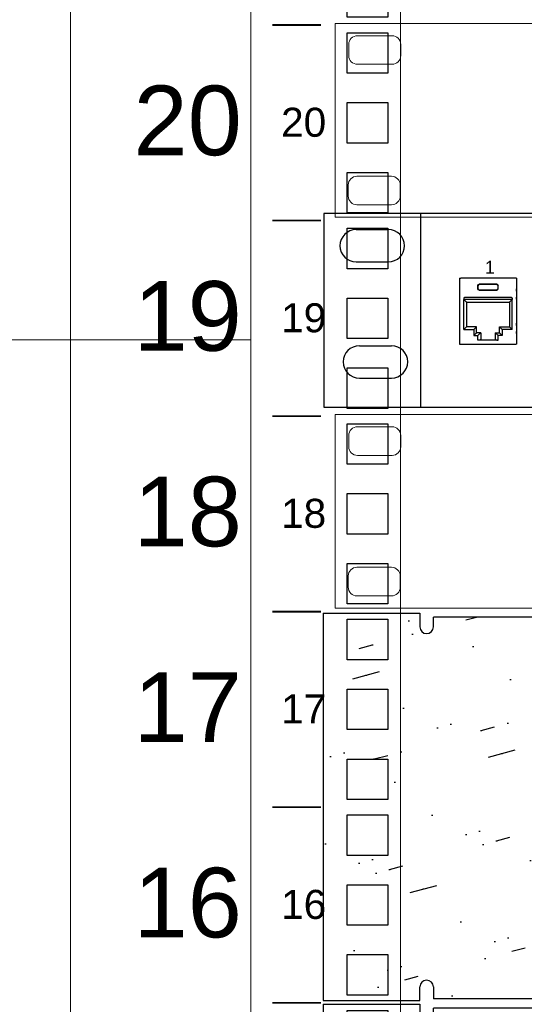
# Model space of a CAD drawing. Header units: millimetres. Extents: x 83969 to 163860, y -22594 to 4849.
# Tile 53 of 108: x 163429.15 to 163436.43, y -21374.89 to -21360.68. Entities that reach past the tile are written whole.
import ezdxf
from ezdxf.enums import TextEntityAlignment as Align

# ---------------------------------------------------------------- set-up
doc = ezdxf.new("R2010")
doc.units = ezdxf.units.MM
doc.layers.get('0').update_dxf_attribs({"color": 251, "lineweight": 0})
for name, color, linetype in [('! PT Instalacja niskoprądowa', 1, 'Continuous'), ('! PT Opisy Legenda 2', 7, 'Continuous'), ('! PT Wyposażenie szafy RACK', 7, 'Continuous'), ('00 CCTV IP - MIWI', 10, 'Continuous')]:
    doc.layers.add(name, color=color, linetype=linetype)
for name, color, linetype, lineweight in [('BKT_szafy', 7, 'Continuous', 5), ('BKT_szafy_numeracja', 7, 'Continuous', 5), ('BKT_szafy_numeracja_duza', 7, 'Continuous', 5)]:
    doc.layers.add(name, color=color, linetype=linetype, lineweight=lineweight)
doc.styles.add('_LANSTER_01', font='romans.shx')
doc.styles.get("Standard").update_dxf_attribs({"font": 'arial.ttf'})

# ---------------------------------------------------------------- blocks, each defined once
blk = doc.blocks.new('Panel zaślepiający 2U')
h = blk.add_hatch()
h.set_pattern_fill('GROUT', color=256, scale=0.25, angle=15, style=0)
h.set_pattern_definition([(15, (-221.187624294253, -203.5279369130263), (-0.3507189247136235, 2.535626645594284), [0.3175, -2.2225]), (15, (-221.1274679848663, -202.5257175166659), (-0.6574003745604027, 2.453451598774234), [0, -2.54]), (15, (-221.8009871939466, -203.6922870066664), (0.2626439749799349, 2.699976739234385), [0, -2.54]), (15, (-222.2940374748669, -201.8521983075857), (1.796051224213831, 3.110851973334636), [0.635, -4.445]), (15, (-220.0430735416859, -202.8925552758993), (-0.6574003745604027, 2.453451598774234), [0, -2.54]), (15, (-220.5742613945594, -203.3635868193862), (-0.04403747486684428, 2.617801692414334), [0, -2.54]), (15, (-220.3497549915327, -202.9747303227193), (-0.6574003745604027, 2.453451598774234), [0, -2.54]), (15, (-221.9873560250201, -201.7700232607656), (-0.6574003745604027, 2.453451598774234), [0, -2.54])])
h.paths.add_polyline_path([(46.67249973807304, 6.476403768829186e-08), (48.89499973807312, 6.476403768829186e-08), (48.89499973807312, 4.445000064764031), (48.89500005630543, 8.889999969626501), (46.67250005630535, 8.889999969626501), (46.67250005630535, 8.578849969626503, -0.9999999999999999), (46.36135005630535, 8.578849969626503), (46.36135005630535, 8.802988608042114), (2.533650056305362, 8.802988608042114), (2.533650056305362, 8.578849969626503, -0.9999999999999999), (2.222500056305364, 8.578849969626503), (2.222500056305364, 8.889999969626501), (5.630533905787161e-08, 8.889999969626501), (5.630533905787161e-08, 4.444999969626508), (-2.619269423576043e-07, 6.476403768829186e-08), (2.222499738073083, 6.476403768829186e-08), (2.222499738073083, 0.3111500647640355, -0.9999999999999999), (2.53364973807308, 0.3111500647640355), (2.53364973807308, 0.03924461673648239), (46.36134973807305, 0.03924461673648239), (46.36134973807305, 0.3111500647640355, -0.9999999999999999), (46.67249973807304, 0.3111500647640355)])
for p, q in [((-2.227642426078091e-08, 8.89000003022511), (2.222499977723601, 8.89000003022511)), ((5.630533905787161e-08, 8.889999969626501), (2.222500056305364, 8.889999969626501)), ((5.630533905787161e-08, 8.889999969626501), (5.630533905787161e-08, 4.444999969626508)), ((2.222500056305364, 8.889999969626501), (2.222500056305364, 8.578849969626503)), ((46.36135005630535, 8.802988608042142), (2.533650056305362, 8.802988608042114)), ((2.533650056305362, 8.578849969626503), (2.533650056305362, 8.802988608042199)), ((-2.619269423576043e-07, 4.445000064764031), (-2.619269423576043e-07, 6.476403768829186e-08)), ((2.222499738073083, 6.476403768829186e-08), (2.222499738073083, 0.3111500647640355)), ((2.53364973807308, 0.3111500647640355), (2.53364973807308, 0.03924461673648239)), ((-2.619269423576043e-07, 6.476403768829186e-08), (2.222499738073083, 6.476403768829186e-08)), ((46.36134973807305, 0.03924461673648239), (2.53364973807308, 0.03924461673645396))]:
    blk.add_line(p, q)
for centre, start, end in [((2.378075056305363, 8.578849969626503), 180, 0), ((2.378074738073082, 0.3111500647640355), 0, 180)]:
    blk.add_arc(centre, 0.1555750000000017, start, end)
blk = doc.blocks.new('1U_szafa')
at = {"layer": '00 CCTV IP - MIWI', "color": 7, "const_width": 0.4}
for points in [[(9273.938548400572, 2033.95), (9285.038548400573, 2033.95)], [(9273.938548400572, 1989.5), (9285.038548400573, 1989.5)]]:
    blk.add_lwpolyline(points, dxfattribs=at)
at = {"layer": '00 CCTV IP - MIWI', "color": 7}
for points in [[(9291.000000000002, 2032.202931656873), (9300.2, 2032.202931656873), (9300.2, 2023.002931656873), (9291.000000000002, 2023.002931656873), (9291.000000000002, 2032.202931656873)], [(9291.000000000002, 2016.327931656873), (9300.2, 2016.327931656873), (9300.2, 2007.127931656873), (9291.000000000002, 2007.127931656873), (9291.000000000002, 2016.327931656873)], [(9291.000000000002, 2000.452931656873), (9300.2, 2000.452931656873), (9300.2, 1991.252931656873), (9291.000000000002, 1991.252931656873), (9291.000000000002, 2000.452931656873)]]:
    blk.add_lwpolyline(points, dxfattribs=at)
blk = doc.blocks.new('Szafa rack 27U')
at = {"layer": 'BKT_szafy'}
blk.add_lwpolyline([(-381, 809.0132235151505), (-381, 29.84500000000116)], dxfattribs=at)
blk.add_lwpolyline([(-354.9650000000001, 802.345723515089), (-333.375, 802.345723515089), (-333.375, 36.51250000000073), (-354.9650000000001, 36.51250000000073)], close=True, dxfattribs=at)
at = {"layer": 'BKT_szafy', "const_width": 0.254}
for points in [[(-351.892521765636, 601.8566299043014), (-344.8440217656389, 601.8566299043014)], [(-351.892521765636, 573.6308799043), (-344.8440217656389, 573.6308799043)], [(-351.892521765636, 545.4051299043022), (-344.8440217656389, 545.4051299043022)], [(-351.892521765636, 517.1793799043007), (-344.8440217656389, 517.1793799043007)], [(-351.892521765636, 488.9536299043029), (-344.8440217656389, 488.9536299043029)], [(-351.892521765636, 460.7278799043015), (-344.8440217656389, 460.7278799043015)]]:
    blk.add_lwpolyline(points, dxfattribs=at)
at = {"layer": 'BKT_szafy', "xscale": 0.635, "yscale": 0.635, "zscale": 0.635}
for p in [(-6240.843499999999, -661.4758700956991), (-6240.843499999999, -689.7016200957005), (-6240.843499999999, -717.9273700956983), (-6240.843499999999, -746.1531200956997), (-6240.843499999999, -774.3788700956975), (-6240.843499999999, -802.6046200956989), (-6240.843499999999, -830.8303700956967)]:
    blk.add_blockref('1U_szafa', p, dxfattribs=at)
at = {"layer": '! PT Instalacja niskoprądowa'}
blk.add_attdef('NAZWA_SZAFY', text='', height=20, dxfattribs=at).set_placement((-377.6517446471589, 856.926036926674), align=Align.MIDDLE_LEFT)
at = {"layer": 'BKT_szafy_numeracja', "char_height": 4.191, "width": 4.444999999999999, "attachment_point": 1}
for s, insert in [('20', (-350.6059810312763, 589.9182749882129)), ('19', (-350.6059810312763, 561.6925249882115)), ('18', (-350.6059810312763, 533.4667749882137)), ('17', (-350.6059810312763, 505.2410249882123)), ('16', (-350.6059810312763, 477.0152749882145))]:
    blk.add_mtext(s, dxfattribs=dict(at, insert=insert))
at = {"layer": 'BKT_szafy_numeracja_duza', "char_height": 10.0584, "width": 4.444999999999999, "attachment_point": 1}
for s, insert in [('20', (-371.9025680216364, 593.1172791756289)), ('19', (-371.9025680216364, 564.8915291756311)), ('18', (-371.9025680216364, 536.6657791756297)), ('17', (-371.9025680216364, 508.4400291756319)), ('16', (-371.9025680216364, 480.2142791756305))]:
    blk.add_mtext(s, dxfattribs=dict(at, insert=insert))
blk = doc.blocks.new('Switch 24xGE')
at = {"color": 144}
blk.add_lwpolyline([(-306.449629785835, 0), (0, 0), (0, 27.95462635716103), (-306.449629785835, 27.95462635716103)], close=True, dxfattribs=at)
at = {"color": 144, "elevation": 2619.455127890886}
for points in [[(-303.2300852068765, 26.1717456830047), (-298.2298204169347, 26.1717456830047, -0.414213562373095), (-296.9797542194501, 24.92167948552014), (-296.9797542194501, 23.29659342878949, -0.414213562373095), (-298.2298204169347, 22.04652723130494), (-303.2300852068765, 22.04652723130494, -0.414213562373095), (-304.4801514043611, 23.29659342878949), (-304.4801514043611, 24.92167948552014, -0.414213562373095)], [(-303.307011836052, 5.892024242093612), (-298.3067470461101, 5.892024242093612, -0.414213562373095), (-297.0566808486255, 4.641958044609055), (-297.0566808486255, 3.016871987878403, -0.414213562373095), (-298.3067470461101, 1.766805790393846), (-303.307011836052, 1.766805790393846, -0.414213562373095), (-304.5570780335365, 3.016871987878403), (-304.5570780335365, 4.641958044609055, -0.414213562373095)]]:
    blk.add_lwpolyline(points, format="xyb", close=True, dxfattribs=at)
blk = doc.blocks.new('Panel modularny_24_port_1U')
at = {"color": 0}
for p, q in [((48.89499986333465, 4.445000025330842), (-1.366653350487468e-07, 4.445000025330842)), ((-1.366653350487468e-07, 4.445000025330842), (-1.366653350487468e-07, 2.533084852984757e-08)), ((2.222499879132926, 4.445000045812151), (2.222499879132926, 4.581215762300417e-08)), ((0.7408331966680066, 4.074583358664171), (1.48166653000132, 4.074583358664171)), ((0.7408331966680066, 3.333750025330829), (1.48166653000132, 3.333750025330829)), ((0.8149165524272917, 1.407583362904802), (1.555749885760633, 1.407583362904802)), ((0.8149165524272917, 0.6667500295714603), (1.555749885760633, 0.6667500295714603)), ((-6.493726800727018e-08, 5.612997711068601e-08), (48.89499993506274, 5.612997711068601e-08))]:
    blk.add_line(p, q, dxfattribs=at)
at = {"color": 0, "linetype": 'Continuous'}
for p, q in [((3.112402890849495, 2.956395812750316), (3.131312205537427, 2.956395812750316)), ((3.112402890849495, 2.956395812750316), (3.112402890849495, 1.455287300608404)), ((3.131312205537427, 2.956395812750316), (3.134449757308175, 2.956395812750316)), ((3.134449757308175, 2.956395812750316), (3.141810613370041, 2.956395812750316)), ((4.394951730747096, 2.956395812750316), (3.141810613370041, 2.956395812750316)), ((4.402312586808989, 2.956395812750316), (4.394951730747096, 2.956395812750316)), ((4.405452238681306, 2.956395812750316), (4.402312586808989, 2.956395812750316)), ((4.424359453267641, 2.956395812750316), (4.405452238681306, 2.956395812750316)), ((4.424359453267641, 2.956395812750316), (4.424359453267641, 1.455287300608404)), ((3.112402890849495, 2.712645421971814), (3.111739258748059, 2.690359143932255)), ((3.537371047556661, 2.788396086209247), (3.546594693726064, 2.810667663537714)), ((3.537371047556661, 2.716982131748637), (3.537371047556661, 2.788396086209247)), ((3.538836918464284, 2.786930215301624), (3.537371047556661, 2.788396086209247)), ((3.538836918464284, 2.71844800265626), (3.537371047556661, 2.716982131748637)), ((3.546594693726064, 2.694710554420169), (3.537371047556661, 2.716982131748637)), ((3.548060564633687, 2.809201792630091), (3.538836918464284, 2.786930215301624)), ((3.538836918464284, 2.71844800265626), (3.538836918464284, 2.786930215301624)), ((3.538836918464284, 2.71844800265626), (3.548060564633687, 2.696176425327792)), ((3.546594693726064, 2.810667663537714), (3.568866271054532, 2.819891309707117)), ((3.570332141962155, 2.818425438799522), (3.548060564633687, 2.809201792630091)), ((3.568866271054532, 2.819891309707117), (3.967896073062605, 2.819891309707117)), ((3.568866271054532, 2.819891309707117), (3.570332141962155, 2.818425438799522)), ((3.966430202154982, 2.818425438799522), (3.570332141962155, 2.818425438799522)), ((3.967896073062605, 2.819891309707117), (3.966430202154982, 2.818425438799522)), ((3.966430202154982, 2.818425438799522), (3.988701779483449, 2.809201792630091)), ((3.990167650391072, 2.810667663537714), (3.967896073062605, 2.819891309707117)), ((3.988701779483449, 2.809201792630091), (3.99792542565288, 2.786930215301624)), ((3.99792542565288, 2.71844800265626), (3.988701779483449, 2.696176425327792)), ((3.999393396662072, 2.788396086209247), (3.990167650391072, 2.810667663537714)), ((3.990167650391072, 2.694710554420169), (3.999393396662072, 2.716982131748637)), ((3.99792542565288, 2.786930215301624), (3.999393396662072, 2.788396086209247)), ((3.99792542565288, 2.71844800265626), (3.99792542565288, 2.786930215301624)), ((3.99792542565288, 2.71844800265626), (3.999393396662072, 2.716982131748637)), ((3.999393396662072, 2.716982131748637), (3.999393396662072, 2.788396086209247)), ((4.425023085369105, 2.690359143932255), (4.424359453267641, 2.712645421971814)), ((3.111739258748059, 2.690359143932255), (3.111499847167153, 2.662007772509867)), ((3.111499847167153, 2.662007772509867), (3.111499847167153, 2.5255011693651)), ((3.111499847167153, 2.5255011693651), (3.111739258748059, 2.497147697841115)), ((3.111739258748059, 2.497147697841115), (3.112402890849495, 2.474863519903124)), ((3.211855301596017, 2.497256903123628), (3.211855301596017, 2.472055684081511)), ((4.308108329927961, 2.514057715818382), (3.228656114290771, 2.514057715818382)), ((3.568866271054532, 2.685484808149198), (3.546594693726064, 2.694710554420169)), ((3.548060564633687, 2.696176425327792), (3.570332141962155, 2.686952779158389)), ((3.570332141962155, 2.686952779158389), (3.568866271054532, 2.685484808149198)), ((3.568866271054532, 2.685484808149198), (3.967896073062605, 2.685484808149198)), ((3.966430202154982, 2.686952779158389), (3.570332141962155, 2.686952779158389)), ((3.988701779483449, 2.696176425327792), (3.966430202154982, 2.686952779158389)), ((3.966430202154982, 2.686952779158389), (3.967896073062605, 2.685484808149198)), ((3.967896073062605, 2.685484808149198), (3.990167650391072, 2.694710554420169)), ((4.324909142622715, 2.497256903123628), (4.324909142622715, 2.472055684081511)), ((4.424359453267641, 2.474863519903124), (4.425023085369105, 2.497147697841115)), ((4.425262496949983, 2.662007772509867), (4.425023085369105, 2.690359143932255)), ((4.425023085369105, 2.497147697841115), (4.425262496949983, 2.5255011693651)), ((4.425262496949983, 2.662007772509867), (4.425262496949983, 2.5255011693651)), ((4.324909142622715, 2.472055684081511), (3.211855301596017, 2.472055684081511)), ((3.212905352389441, 2.472055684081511), (3.237014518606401, 2.44794651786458)), ((3.212905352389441, 1.781122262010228), (3.212905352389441, 2.472055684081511)), ((3.237014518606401, 2.44794651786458), (3.257454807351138, 2.427506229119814)), ((3.257454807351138, 2.427506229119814), (3.271111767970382, 2.413849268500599)), ((3.271111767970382, 2.413849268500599), (3.275908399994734, 2.409052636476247)), ((3.275908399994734, 2.409052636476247), (3.275908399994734, 1.844125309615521)), ((3.275908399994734, 2.409052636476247), (4.260856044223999, 2.409052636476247)), ((4.265650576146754, 2.413849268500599), (4.260856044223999, 2.409052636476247)), ((4.260856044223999, 2.409052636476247), (4.260856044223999, 1.844125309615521)), ((4.279307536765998, 2.427506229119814), (4.265650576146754, 2.413849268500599)), ((4.299747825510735, 2.44794651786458), (4.279307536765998, 2.427506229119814)), ((4.323859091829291, 2.472055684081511), (4.299747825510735, 2.44794651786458)), ((4.323859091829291, 1.781122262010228), (4.323859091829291, 2.472055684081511)), ((3.111739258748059, 1.903568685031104), (3.111499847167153, 1.875217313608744)), ((3.111499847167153, 1.875217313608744), (3.111499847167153, 1.738710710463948)), ((3.112402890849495, 1.925854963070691), (3.111739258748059, 1.903568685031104)), ((3.257454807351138, 1.825671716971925), (3.237014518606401, 1.805231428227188)), ((3.271111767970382, 1.839330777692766), (3.257454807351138, 1.825671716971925)), ((3.275908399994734, 1.844125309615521), (3.271111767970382, 1.839330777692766)), ((3.50796752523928, 1.844125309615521), (3.275908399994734, 1.844125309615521)), ((3.489516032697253, 1.825671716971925), (3.469075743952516, 1.805231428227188)), ((3.503172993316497, 1.839330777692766), (3.489516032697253, 1.825671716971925)), ((3.50796752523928, 1.844125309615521), (3.503172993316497, 1.839330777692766)), ((3.50796752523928, 1.705518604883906), (3.50796752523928, 1.844125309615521)), ((4.028794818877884, 1.705518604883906), (4.028794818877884, 1.844125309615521)), ((4.028794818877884, 1.844125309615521), (4.260856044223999, 1.844125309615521)), ((4.028794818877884, 1.844125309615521), (4.033589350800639, 1.839330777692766)), ((4.033589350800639, 1.839330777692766), (4.047246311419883, 1.825671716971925)), ((4.047246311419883, 1.825671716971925), (4.06768660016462, 1.805231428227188)), ((4.260856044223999, 1.844125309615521), (4.265650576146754, 1.839330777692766)), ((4.265650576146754, 1.839330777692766), (4.279307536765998, 1.825671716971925)), ((4.279307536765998, 1.825671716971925), (4.299747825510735, 1.805231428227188)), ((4.425023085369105, 1.903568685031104), (4.424359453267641, 1.925854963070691)), ((4.425262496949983, 1.875217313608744), (4.425023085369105, 1.903568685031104)), ((4.425262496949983, 1.875217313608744), (4.425262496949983, 1.738710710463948)), ((3.111499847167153, 1.738710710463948), (3.111739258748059, 1.71035933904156)), ((3.111739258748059, 1.71035933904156), (3.112402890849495, 1.688073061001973)), ((3.237014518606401, 1.805231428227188), (3.212905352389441, 1.781122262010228)), ((3.212905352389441, 1.781122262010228), (3.444964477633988, 1.781122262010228)), ((3.469075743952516, 1.805231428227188), (3.444964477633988, 1.781122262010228)), ((3.444964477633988, 1.781122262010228), (3.444964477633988, 1.642515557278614)), ((3.444964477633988, 1.642515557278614), (3.469075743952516, 1.666624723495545)), ((3.444964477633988, 1.642515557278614), (3.537371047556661, 1.642515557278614)), ((3.469075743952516, 1.666624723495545), (3.489516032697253, 1.687065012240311)), ((3.489516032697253, 1.687065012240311), (3.503172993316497, 1.700724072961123)), ((3.503172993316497, 1.700724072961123), (3.50796752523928, 1.705518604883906)), ((3.600374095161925, 1.705518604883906), (3.50796752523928, 1.705518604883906)), ((3.537371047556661, 1.642515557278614), (3.561480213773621, 1.666624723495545)), ((3.537371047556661, 1.534866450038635), (3.537371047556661, 1.642515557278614)), ((3.561480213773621, 1.666624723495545), (3.581920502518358, 1.687065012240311)), ((3.581920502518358, 1.687065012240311), (3.595577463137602, 1.700724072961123)), ((3.595577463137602, 1.700724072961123), (3.600374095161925, 1.705518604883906)), ((3.600374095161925, 1.705518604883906), (3.600374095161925, 1.551749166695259)), ((3.936388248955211, 1.705518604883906), (4.028794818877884, 1.705518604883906)), ((3.936388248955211, 1.705518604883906), (3.936388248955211, 1.551749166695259)), ((3.941184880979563, 1.700724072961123), (3.936388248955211, 1.705518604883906)), ((3.954841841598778, 1.687065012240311), (3.941184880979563, 1.700724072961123)), ((3.975282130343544, 1.666624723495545), (3.954841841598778, 1.687065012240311)), ((3.999393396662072, 1.642515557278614), (3.975282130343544, 1.666624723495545)), ((4.091797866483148, 1.642515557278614), (3.999393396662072, 1.642515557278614)), ((3.999393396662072, 1.534866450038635), (3.999393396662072, 1.642515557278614)), ((4.033589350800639, 1.700724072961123), (4.028794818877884, 1.705518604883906)), ((4.047246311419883, 1.687065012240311), (4.033589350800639, 1.700724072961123)), ((4.06768660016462, 1.666624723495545), (4.047246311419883, 1.687065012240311)), ((4.06768660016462, 1.805231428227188), (4.091797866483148, 1.781122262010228)), ((4.091797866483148, 1.642515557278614), (4.06768660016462, 1.666624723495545)), ((4.323859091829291, 1.781122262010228), (4.091797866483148, 1.781122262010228)), ((4.091797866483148, 1.781122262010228), (4.091797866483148, 1.642515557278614)), ((4.299747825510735, 1.805231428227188), (4.323859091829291, 1.781122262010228)), ((4.424359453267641, 1.688073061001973), (4.425023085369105, 1.71035933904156)), ((4.425023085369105, 1.71035933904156), (4.425262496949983, 1.738710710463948)), ((3.112402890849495, 1.455125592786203), (3.112402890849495, 1.455287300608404)), ((3.112402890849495, 1.455125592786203), (3.112411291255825, 1.454804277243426)), ((3.112411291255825, 1.454804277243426), (3.112465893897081, 1.454050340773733)), ((3.112465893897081, 1.454050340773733), (3.112673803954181, 1.452792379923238)), ((3.112673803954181, 1.452792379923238), (3.114026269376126, 1.449530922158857)), ((3.114026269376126, 1.449530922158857), (3.116367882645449, 1.446912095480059)), ((3.116367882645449, 1.446912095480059), (3.119438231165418, 1.445213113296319)), ((3.119438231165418, 1.445213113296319), (3.122901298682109, 1.444625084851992)), ((3.122903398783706, 1.444625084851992), (3.122901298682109, 1.444625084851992)), ((3.122903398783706, 1.444625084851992), (4.41385894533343, 1.444625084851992)), ((3.568870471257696, 1.537128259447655), (3.537371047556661, 1.534866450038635)), ((3.999393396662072, 1.534866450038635), (3.537371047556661, 1.534866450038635)), ((3.591931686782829, 1.543306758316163), (3.568870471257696, 1.537128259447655)), ((3.600374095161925, 1.551749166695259), (3.591931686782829, 1.543306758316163)), ((3.936388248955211, 1.551749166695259), (3.944830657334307, 1.543306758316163)), ((3.944830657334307, 1.543306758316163), (3.96789187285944, 1.537128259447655)), ((3.96789187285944, 1.537128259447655), (3.999393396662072, 1.534866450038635)), ((4.41385894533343, 1.444625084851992), (4.413861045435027, 1.444625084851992)), ((4.417324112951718, 1.445213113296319), (4.413861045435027, 1.444625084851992)), ((4.420394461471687, 1.446912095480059), (4.417324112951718, 1.445213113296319)), ((4.42273607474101, 1.449530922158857), (4.420394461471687, 1.446912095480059)), ((4.424088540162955, 1.452792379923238), (4.42273607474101, 1.449530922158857)), ((4.424296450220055, 1.454050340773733), (4.424088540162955, 1.452792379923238)), ((4.424351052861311, 1.454804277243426), (4.424296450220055, 1.454050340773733)), ((4.424359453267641, 1.455125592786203), (4.424351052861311, 1.454804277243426)), ((4.424359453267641, 1.455125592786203), (4.424359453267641, 1.455287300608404))]:
    blk.add_line(p, q, dxfattribs=at)
at = {"color": 0}
for centre, start, end in [((0.7408331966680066, 3.7041666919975), 90, 270), ((1.48166653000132, 3.7041666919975), 270, 90), ((0.8149165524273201, 1.03716669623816), 90, 270), ((1.555749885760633, 1.03716669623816), 270, 90)]:
    blk.add_arc(centre, 0.3704166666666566, start, end, dxfattribs=at)
at = {"color": 0, "linetype": 'Continuous'}
for centre, start, end in [((3.228656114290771, 2.497256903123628), 90, 180), ((4.308108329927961, 2.497256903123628), 0, 90)]:
    blk.add_arc(centre, 0.01680081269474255, start, end, dxfattribs=at)
at = {"color": 0, "insert": (3.701812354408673, 3.360371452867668), "char_height": 0.3, "attachment_point": 1, "style": '_LANSTER_01'}
blk.add_mtext_dynamic_manual_height_columns('\\A1;{\\fHP Simplified|b0|i0|c238|p34;1}', width=0.4660491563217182, gutter_width=6, heights=[0], dxfattribs=at)

msp = doc.modelspace()

# ---------------------------------------------------------------- linework, layer by layer
at = {"color": 6}
msp.add_line((163419.2329119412, -21365.30262657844), (163432.4861201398, -21365.30262657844), dxfattribs=at)

# ---------------------------------------------------------------- block references
at = {"layer": '! PT Opisy Legenda 2'}
for name, p, xscale, yscale, zscale in [('Panel modularny_24_port_1U', (163433.5389661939, -21366.27133701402), 0.6288112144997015, 0.6288112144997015, 0.6288112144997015), ('Panel zaślepiający 2U', (163433.5273867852, -21374.83683185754), 0.6288110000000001, 0.6288110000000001, 0.6288110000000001), ('Panel zaślepiający 2U', (163433.5273867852, -21380.48198185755), 0.6288110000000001, 0.6288110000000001, 0.6288110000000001)]:
    msp.add_blockref(name, p, dxfattribs=dict(at, xscale=xscale, yscale=yscale, zscale=zscale))
at = {"layer": '! PT Wyposażenie szafy RACK', "color": 7, "xscale": 0.1, "yscale": 0.1, "zscale": 0.1}
msp.add_blockref('Szafa rack 27U', (163467.9826201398, -21420.94185159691), dxfattribs=at)
at = {"xscale": 0.1, "yscale": 0.1, "zscale": 0.1}
for p in [(163464.3466449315, -21363.52782502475), (163464.3466449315, -21369.17297502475)]:
    msp.add_blockref('Switch 24xGE', p, dxfattribs=at)

doc.saveas('drawing.dxf')
